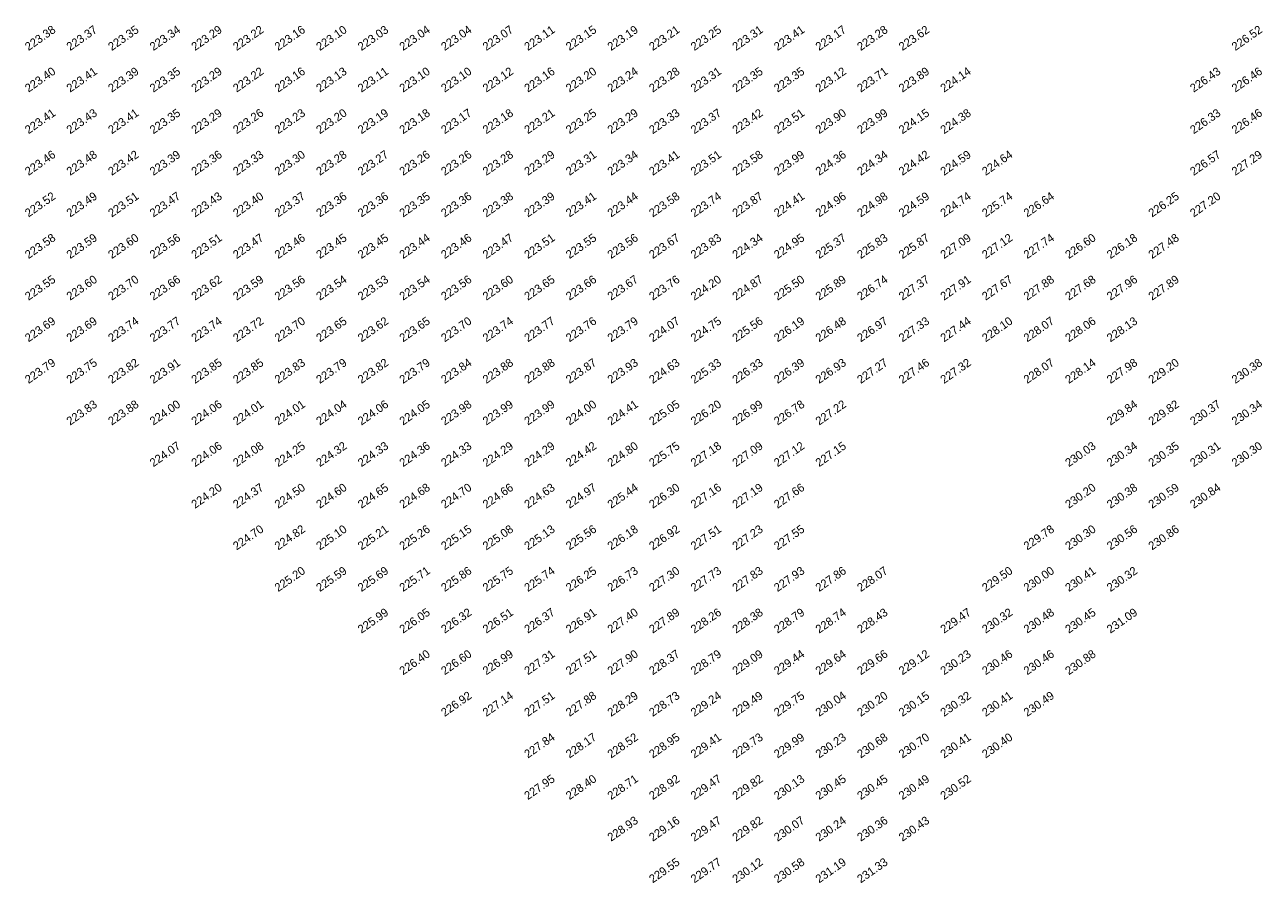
# Model space of a CAD drawing. Extents: x 2322 to 3271, y 4823 to 5326.
# Tile 4 of 10: x 2797 to 2946, y 4823 to 4926. Entities that reach past the tile are written whole.
import ezdxf

# ---------------------------------------------------------------- set-up
doc = ezdxf.new("R2010")
doc.units = 0
doc.header["$MEASUREMENT"] = 0
doc.layers.add('SPOT LEVEL', color=8, linetype='Continuous')

msp = doc.modelspace()

# ---------------------------------------------------------------- texts
at = {"layer": 'SPOT LEVEL'}
for s, p in [('223.38', (2797.59, 4923.22, 446.8)), ('223.37', (2802.59, 4923.22, 446.78)), ('223.35', (2807.59, 4923.22, 446.76)), ('223.34', (2812.59, 4923.22, 446.75)), ('223.29', (2817.59, 4923.22, 446.7)), ('223.22', (2822.59, 4923.22, 446.64)), ('223.16', (2827.59, 4923.22, 446.58)), ('223.10', (2832.59, 4923.22, 446.51)), ('223.03', (2837.59, 4923.22, 446.45)), ('223.04', (2842.59, 4923.22, 446.45)), ('223.04', (2847.59, 4923.22, 446.46)), ('223.07', (2852.59, 4923.22, 446.49)), ('223.11', (2857.59, 4923.22, 446.53)), ('223.15', (2862.59, 4923.22, 446.57)), ('223.19', (2867.59, 4923.22, 446.6)), ('223.21', (2872.59, 4923.22, 446.63)), ('223.25', (2877.59, 4923.22, 446.67)), ('223.31', (2882.59, 4923.22, 446.73)), ('223.41', (2887.59, 4923.22, 446.83)), ('223.17', (2892.59, 4923.22, 446.58)), ('223.28', (2897.59, 4923.22, 446.69)), ('223.62', (2902.59, 4923.22, 447.03)), ('226.52', (2942.59, 4923.22, 449.94)), ('223.40', (2797.59, 4918.22, 446.82)), ('223.41', (2802.59, 4918.22, 446.82)), ('223.39', (2807.59, 4918.22, 446.81)), ('223.35', (2812.59, 4918.22, 446.77)), ('223.29', (2817.59, 4918.22, 446.7)), ('223.22', (2822.59, 4918.22, 446.64)), ('223.16', (2827.59, 4918.22, 446.58)), ('223.13', (2832.59, 4918.22, 446.55)), ('223.11', (2837.59, 4918.22, 446.53)), ('223.10', (2842.59, 4918.22, 446.52)), ('223.10', (2847.59, 4918.22, 446.52)), ('223.12', (2852.59, 4918.22, 446.54)), ('223.16', (2857.59, 4918.22, 446.58)), ('223.20', (2862.59, 4918.22, 446.62)), ('223.24', (2867.59, 4918.22, 446.65)), ('223.28', (2872.59, 4918.22, 446.69)), ('223.31', (2877.59, 4918.22, 446.73)), ('223.35', (2882.59, 4918.22, 446.76)), ('223.35', (2887.59, 4918.22, 446.77)), ('223.12', (2892.59, 4918.22, 446.54)), ('223.71', (2897.59, 4918.22, 447.13)), ('223.89', (2902.59, 4918.22, 447.31)), ('224.14', (2907.59, 4918.22, 447.55)), ('226.43', (2937.59, 4918.22, 449.85)), ('226.46', (2942.59, 4918.22, 449.88)), ('223.41', (2797.59, 4913.22, 446.83)), ('223.43', (2802.59, 4913.22, 446.85)), ('223.41', (2807.59, 4913.22, 446.83)), ('223.35', (2812.59, 4913.22, 446.77)), ('223.29', (2817.59, 4913.22, 446.71)), ('223.26', (2822.59, 4913.22, 446.68)), ('223.23', (2827.59, 4913.22, 446.65)), ('223.20', (2832.59, 4913.22, 446.62)), ('223.19', (2837.59, 4913.22, 446.61)), ('223.18', (2842.59, 4913.22, 446.6)), ('223.17', (2847.59, 4913.22, 446.59)), ('223.18', (2852.59, 4913.22, 446.6)), ('223.21', (2857.59, 4913.22, 446.63)), ('223.25', (2862.59, 4913.22, 446.67)), ('223.29', (2867.59, 4913.22, 446.71)), ('223.33', (2872.59, 4913.22, 446.74)), ('223.37', (2877.59, 4913.22, 446.79)), ('223.42', (2882.59, 4913.22, 446.84)), ('223.51', (2887.59, 4913.22, 446.93)), ('223.90', (2892.59, 4913.22, 447.32)), ('223.99', (2897.59, 4913.22, 447.41)), ('224.15', (2902.59, 4913.22, 447.57)), ('224.38', (2907.59, 4913.22, 447.79)), ('226.33', (2937.59, 4913.22, 449.75)), ('226.46', (2942.59, 4913.22, 449.88)), ('223.46', (2797.59, 4908.22, 446.88)), ('223.48', (2802.59, 4908.22, 446.9)), ('223.42', (2807.59, 4908.22, 446.83)), ('223.39', (2812.59, 4908.22, 446.81)), ('223.36', (2817.59, 4908.22, 446.78)), ('223.33', (2822.59, 4908.22, 446.75)), ('223.30', (2827.59, 4908.22, 446.72)), ('223.28', (2832.59, 4908.22, 446.7)), ('223.27', (2837.59, 4908.22, 446.69)), ('223.26', (2842.59, 4908.22, 446.68)), ('223.26', (2847.59, 4908.22, 446.68)), ('223.28', (2852.59, 4908.22, 446.69)), ('223.29', (2857.59, 4908.22, 446.71)), ('223.31', (2862.59, 4908.22, 446.73)), ('223.34', (2867.59, 4908.22, 446.76)), ('223.41', (2872.59, 4908.22, 446.83)), ('223.51', (2877.59, 4908.22, 446.93)), ('223.58', (2882.59, 4908.22, 447)), ('223.99', (2887.59, 4908.22, 447.4)), ('224.36', (2892.59, 4908.22, 447.77)), ('224.34', (2897.59, 4908.22, 447.75)), ('224.42', (2902.59, 4908.22, 447.84)), ('224.59', (2907.59, 4908.22, 448.01)), ('224.64', (2912.59, 4908.22, 448.05)), ('226.57', (2937.59, 4908.22, 449.99)), ('227.29', (2942.59, 4908.22, 450.7)), ('223.49', (2802.59, 4903.22, 446.91)), ('223.47', (2812.59, 4903.22, 446.89)), ('223.40', (2822.59, 4903.22, 446.82)), ('223.37', (2827.59, 4903.22, 446.79)), ('223.36', (2832.59, 4903.22, 446.78)), ('223.36', (2837.59, 4903.22, 446.77)), ('223.35', (2842.59, 4903.22, 446.77)), ('223.36', (2847.59, 4903.22, 446.78)), ('223.38', (2852.59, 4903.22, 446.79)), ('223.39', (2857.59, 4903.22, 446.81)), ('223.44', (2867.59, 4903.22, 446.85)), ('223.58', (2872.59, 4903.22, 446.99)), ('223.74', (2877.59, 4903.22, 447.16)), ('223.87', (2882.59, 4903.22, 447.29)), ('224.96', (2892.59, 4903.22, 448.37)), ('224.98', (2897.59, 4903.22, 448.4)), ('224.59', (2902.59, 4903.22, 448.01)), ('224.74', (2907.59, 4903.22, 448.15)), ('225.74', (2912.59, 4903.22, 449.16)), ('226.64', (2917.59, 4903.22, 450.05)), ('226.25', (2932.59, 4903.22, 449.66)), ('227.20', (2937.59, 4903.22, 450.62)), ('223.52', (2797.59, 4903.22, 446.94)), ('223.51', (2807.59, 4903.22, 446.92)), ('223.43', (2817.59, 4903.22, 446.85)), ('223.41', (2862.59, 4903.22, 446.83)), ('224.41', (2887.59, 4903.22, 447.83)), ('223.58', (2797.59, 4898.22, 447)), ('223.59', (2802.59, 4898.22, 447.01)), ('223.60', (2807.59, 4898.22, 447.02)), ('223.56', (2812.59, 4898.22, 446.98)), ('223.51', (2817.59, 4898.22, 446.93)), ('223.47', (2822.59, 4898.22, 446.89)), ('223.46', (2827.59, 4898.22, 446.87)), ('223.45', (2832.59, 4898.22, 446.87)), ('223.45', (2837.59, 4898.22, 446.86)), ('223.44', (2842.59, 4898.22, 446.86)), ('223.46', (2847.59, 4898.22, 446.87)), ('223.47', (2852.59, 4898.22, 446.89)), ('223.51', (2857.59, 4898.22, 446.92)), ('223.55', (2862.59, 4898.22, 446.96)), ('223.56', (2867.59, 4898.22, 446.97)), ('223.67', (2872.59, 4898.22, 447.08)), ('223.83', (2877.59, 4898.22, 447.25)), ('224.34', (2882.59, 4898.22, 447.76)), ('224.95', (2887.59, 4898.22, 448.37)), ('225.37', (2892.59, 4898.22, 448.78)), ('225.83', (2897.59, 4898.22, 449.25)), ('225.87', (2902.59, 4898.22, 449.29)), ('227.09', (2907.59, 4898.22, 450.51)), ('227.12', (2912.59, 4898.22, 450.54)), ('227.74', (2917.59, 4898.22, 451.15)), ('226.60', (2922.59, 4898.22, 450.02)), ('226.18', (2927.59, 4898.22, 449.6)), ('227.48', (2932.59, 4898.22, 450.9)), ('223.55', (2797.59, 4893.22, 446.96)), ('223.60', (2802.59, 4893.22, 447.02)), ('223.70', (2807.59, 4893.22, 447.11)), ('223.66', (2812.59, 4893.22, 447.08)), ('223.62', (2817.59, 4893.22, 447.04)), ('223.59', (2822.59, 4893.22, 447)), ('223.56', (2827.59, 4893.22, 446.98)), ('223.54', (2832.59, 4893.22, 446.96)), ('223.53', (2837.59, 4893.22, 446.95)), ('223.54', (2842.59, 4893.22, 446.95)), ('223.56', (2847.59, 4893.22, 446.97)), ('223.60', (2852.59, 4893.22, 447.02)), ('223.65', (2857.59, 4893.22, 447.06)), ('223.66', (2862.59, 4893.22, 447.07)), ('223.67', (2867.59, 4893.22, 447.09)), ('223.76', (2872.59, 4893.22, 447.17)), ('224.20', (2877.59, 4893.22, 447.62)), ('224.87', (2882.59, 4893.22, 448.29)), ('225.50', (2887.59, 4893.22, 448.91)), ('225.89', (2892.59, 4893.22, 449.31)), ('226.74', (2897.59, 4893.22, 450.16)), ('227.37', (2902.59, 4893.22, 450.79)), ('227.91', (2907.59, 4893.22, 451.32)), ('227.67', (2912.59, 4893.22, 451.09)), ('227.88', (2917.59, 4893.22, 451.3)), ('227.68', (2922.59, 4893.22, 451.1)), ('227.96', (2927.59, 4893.22, 451.37)), ('227.89', (2932.59, 4893.22, 451.31)), ('223.69', (2797.59, 4888.22, 447.11)), ('223.69', (2802.59, 4888.22, 447.11)), ('223.74', (2807.59, 4888.22, 447.15)), ('223.77', (2812.59, 4888.22, 447.19)), ('223.74', (2817.59, 4888.22, 447.15)), ('223.72', (2822.59, 4888.22, 447.14)), ('223.70', (2827.59, 4888.22, 447.12)), ('223.65', (2832.59, 4888.22, 447.07)), ('223.62', (2837.59, 4888.22, 447.04)), ('223.65', (2842.59, 4888.22, 447.07)), ('223.70', (2847.59, 4888.22, 447.11)), ('223.74', (2852.59, 4888.22, 447.16)), ('223.77', (2857.59, 4888.22, 447.18)), ('223.76', (2862.59, 4888.22, 447.18)), ('223.79', (2867.59, 4888.22, 447.21)), ('224.07', (2872.59, 4888.22, 447.49)), ('224.75', (2877.59, 4888.22, 448.17)), ('225.56', (2882.59, 4888.22, 448.97)), ('226.19', (2887.59, 4888.22, 449.61)), ('226.48', (2892.59, 4888.22, 449.9)), ('226.97', (2897.59, 4888.22, 450.39)), ('227.33', (2902.59, 4888.22, 450.74)), ('227.44', (2907.59, 4888.22, 450.85)), ('228.10', (2912.59, 4888.22, 451.51)), ('228.07', (2917.59, 4888.22, 451.49)), ('228.06', (2922.59, 4888.22, 451.47)), ('228.13', (2927.59, 4888.22, 451.55)), ('223.79', (2797.59, 4883.22, 447.2)), ('223.75', (2802.59, 4883.22, 447.17)), ('223.82', (2807.59, 4883.22, 447.24)), ('223.91', (2812.59, 4883.22, 447.33)), ('223.85', (2817.59, 4883.22, 447.26)), ('223.85', (2822.59, 4883.22, 447.27)), ('223.83', (2827.59, 4883.22, 447.25)), ('223.79', (2832.59, 4883.22, 447.21)), ('223.82', (2837.59, 4883.22, 447.23)), ('223.79', (2842.59, 4883.22, 447.21)), ('223.84', (2847.59, 4883.22, 447.25)), ('223.88', (2852.59, 4883.22, 447.3)), ('223.88', (2857.59, 4883.22, 447.29)), ('223.87', (2862.59, 4883.22, 447.29)), ('223.93', (2867.59, 4883.22, 447.35)), ('224.63', (2872.59, 4883.22, 448.04)), ('225.33', (2877.59, 4883.22, 448.75)), ('226.33', (2882.59, 4883.22, 449.75)), ('226.39', (2887.59, 4883.22, 449.81)), ('226.93', (2892.59, 4883.22, 450.35)), ('227.27', (2897.59, 4883.22, 450.69)), ('227.46', (2902.59, 4883.22, 450.87)), ('227.32', (2907.59, 4883.22, 450.74)), ('228.07', (2917.59, 4883.22, 451.49)), ('228.14', (2922.59, 4883.22, 451.55)), ('227.98', (2927.59, 4883.22, 451.39)), ('229.20', (2932.59, 4883.22, 452.62)), ('230.38', (2942.59, 4883.22, 453.8)), ('223.83', (2802.59, 4878.22, 447.25)), ('223.88', (2807.59, 4878.22, 447.3)), ('224.00', (2812.59, 4878.22, 447.42)), ('224.06', (2817.59, 4878.22, 447.48)), ('224.01', (2822.59, 4878.22, 447.43)), ('224.01', (2827.59, 4878.22, 447.43)), ('224.04', (2832.59, 4878.22, 447.45)), ('224.06', (2837.59, 4878.22, 447.47)), ('224.05', (2842.59, 4878.22, 447.46)), ('223.98', (2847.59, 4878.22, 447.4)), ('223.99', (2852.59, 4878.22, 447.4)), ('223.99', (2857.59, 4878.22, 447.4)), ('224.00', (2862.59, 4878.22, 447.42)), ('224.41', (2867.59, 4878.22, 447.83)), ('225.05', (2872.59, 4878.22, 448.46)), ('226.20', (2877.59, 4878.22, 449.62)), ('226.99', (2882.59, 4878.22, 450.41)), ('226.78', (2887.59, 4878.22, 450.2)), ('227.22', (2892.59, 4878.22, 450.64)), ('229.84', (2927.59, 4878.22, 453.26)), ('229.82', (2932.59, 4878.22, 453.24)), ('230.37', (2937.59, 4878.22, 453.79)), ('230.34', (2942.59, 4878.22, 453.75)), ('224.07', (2812.59, 4873.22, 447.48)), ('224.06', (2817.59, 4873.22, 447.47)), ('224.08', (2822.59, 4873.22, 447.5)), ('224.25', (2827.59, 4873.22, 447.66)), ('224.32', (2832.59, 4873.22, 447.73)), ('224.33', (2837.59, 4873.22, 447.75)), ('224.36', (2842.59, 4873.22, 447.78)), ('224.33', (2847.59, 4873.22, 447.75)), ('224.29', (2852.59, 4873.22, 447.71)), ('224.29', (2857.59, 4873.22, 447.71)), ('224.42', (2862.59, 4873.22, 447.83)), ('224.80', (2867.59, 4873.22, 448.22)), ('225.75', (2872.59, 4873.22, 449.16)), ('227.18', (2877.59, 4873.22, 450.59)), ('227.09', (2882.59, 4873.22, 450.51)), ('227.12', (2887.59, 4873.22, 450.53)), ('227.15', (2892.59, 4873.22, 450.56)), ('230.03', (2922.59, 4873.22, 453.45)), ('230.34', (2927.59, 4873.22, 453.75)), ('230.35', (2932.59, 4873.22, 453.77)), ('230.31', (2937.59, 4873.22, 453.73)), ('230.30', (2942.59, 4873.22, 453.72)), ('224.20', (2817.59, 4868.22, 447.62)), ('224.37', (2822.59, 4868.22, 447.79)), ('224.50', (2827.59, 4868.22, 447.92)), ('224.60', (2832.59, 4868.22, 448.01)), ('224.65', (2837.59, 4868.22, 448.06)), ('224.68', (2842.59, 4868.22, 448.1)), ('224.70', (2847.59, 4868.22, 448.12)), ('224.66', (2852.59, 4868.22, 448.08)), ('224.63', (2857.59, 4868.22, 448.05)), ('224.97', (2862.59, 4868.22, 448.39)), ('225.44', (2867.59, 4868.22, 448.85)), ('226.30', (2872.59, 4868.22, 449.71)), ('227.16', (2877.59, 4868.22, 450.58)), ('227.19', (2882.59, 4868.22, 450.61)), ('227.66', (2887.59, 4868.22, 451.08)), ('230.20', (2922.59, 4868.22, 453.62)), ('230.38', (2927.59, 4868.22, 453.8)), ('230.59', (2932.59, 4868.22, 454.01)), ('230.84', (2937.59, 4868.22, 454.26)), ('224.70', (2822.59, 4863.22, 448.12)), ('224.82', (2827.59, 4863.22, 448.24)), ('225.10', (2832.59, 4863.22, 448.52)), ('225.21', (2837.59, 4863.22, 448.63)), ('225.26', (2842.59, 4863.22, 448.68)), ('225.15', (2847.59, 4863.22, 448.57)), ('225.08', (2852.59, 4863.22, 448.5)), ('225.13', (2857.59, 4863.22, 448.55)), ('225.56', (2862.59, 4863.22, 448.98)), ('226.18', (2867.59, 4863.22, 449.6)), ('226.92', (2872.59, 4863.22, 450.34)), ('227.51', (2877.59, 4863.22, 450.93)), ('227.23', (2882.59, 4863.22, 450.65)), ('227.55', (2887.59, 4863.22, 450.97)), ('229.78', (2917.59, 4863.22, 453.2)), ('230.30', (2922.59, 4863.22, 453.72)), ('230.56', (2927.59, 4863.22, 453.98)), ('230.86', (2932.59, 4863.22, 454.28)), ('225.20', (2827.59, 4858.22, 448.62)), ('225.59', (2832.59, 4858.22, 449)), ('225.69', (2837.59, 4858.22, 449.11)), ('225.71', (2842.59, 4858.22, 449.13)), ('225.86', (2847.59, 4858.22, 449.28)), ('225.75', (2852.59, 4858.22, 449.17)), ('225.74', (2857.59, 4858.22, 449.16)), ('226.25', (2862.59, 4858.22, 449.66)), ('226.73', (2867.59, 4858.22, 450.15)), ('227.30', (2872.59, 4858.22, 450.72)), ('227.73', (2877.59, 4858.22, 451.15)), ('227.83', (2882.59, 4858.22, 451.25)), ('227.93', (2887.59, 4858.22, 451.35)), ('227.86', (2892.59, 4858.22, 451.27)), ('228.07', (2897.59, 4858.22, 451.48)), ('229.50', (2912.59, 4858.22, 452.92)), ('230.00', (2917.59, 4858.22, 453.41)), ('230.41', (2922.59, 4858.22, 453.82)), ('230.32', (2927.59, 4858.22, 453.74)), ('225.99', (2837.59, 4853.22, 449.4)), ('226.05', (2842.59, 4853.22, 449.47)), ('226.32', (2847.59, 4853.22, 449.74)), ('226.51', (2852.59, 4853.22, 449.93)), ('226.37', (2857.59, 4853.22, 449.78)), ('226.91', (2862.59, 4853.22, 450.32)), ('227.40', (2867.59, 4853.22, 450.82)), ('227.89', (2872.59, 4853.22, 451.31)), ('228.26', (2877.59, 4853.22, 451.68)), ('228.38', (2882.59, 4853.22, 451.8)), ('228.79', (2887.59, 4853.22, 452.2)), ('228.74', (2892.59, 4853.22, 452.15)), ('228.43', (2897.59, 4853.22, 451.85)), ('229.47', (2907.59, 4853.22, 452.88)), ('230.32', (2912.59, 4853.22, 453.74)), ('230.48', (2917.59, 4853.22, 453.9)), ('230.45', (2922.59, 4853.22, 453.86)), ('231.09', (2927.59, 4853.22, 454.5)), ('226.40', (2842.59, 4848.22, 449.82)), ('226.60', (2847.59, 4848.22, 450.02)), ('226.99', (2852.59, 4848.22, 450.41)), ('227.31', (2857.59, 4848.22, 450.73)), ('227.51', (2862.59, 4848.22, 450.93)), ('227.90', (2867.59, 4848.22, 451.32)), ('228.37', (2872.59, 4848.22, 451.79)), ('228.79', (2877.59, 4848.22, 452.21)), ('229.09', (2882.59, 4848.22, 452.51)), ('229.44', (2887.59, 4848.22, 452.86)), ('229.64', (2892.59, 4848.22, 453.06)), ('229.66', (2897.59, 4848.22, 453.08)), ('229.12', (2902.59, 4848.22, 452.53)), ('230.23', (2907.59, 4848.22, 453.64)), ('230.46', (2912.59, 4848.22, 453.88)), ('230.46', (2917.59, 4848.22, 453.87)), ('230.88', (2922.59, 4848.22, 454.3)), ('226.92', (2847.59, 4843.22, 450.33)), ('227.14', (2852.59, 4843.22, 450.56)), ('227.51', (2857.59, 4843.22, 450.92)), ('227.88', (2862.59, 4843.22, 451.3)), ('228.29', (2867.59, 4843.22, 451.71)), ('228.73', (2872.59, 4843.22, 452.15)), ('229.24', (2877.59, 4843.22, 452.65)), ('229.49', (2882.59, 4843.22, 452.91)), ('229.75', (2887.59, 4843.22, 453.16)), ('230.04', (2892.59, 4843.22, 453.45)), ('230.20', (2897.59, 4843.22, 453.61)), ('230.15', (2902.59, 4843.22, 453.56)), ('230.32', (2907.59, 4843.22, 453.74)), ('230.41', (2912.59, 4843.22, 453.82)), ('230.49', (2917.59, 4843.22, 453.9)), ('227.84', (2857.59, 4838.22, 451.26)), ('228.17', (2862.59, 4838.22, 451.59)), ('228.52', (2867.59, 4838.22, 451.93)), ('228.95', (2872.59, 4838.22, 452.36)), ('229.41', (2877.59, 4838.22, 452.83)), ('229.73', (2882.59, 4838.22, 453.14)), ('229.99', (2887.59, 4838.22, 453.41)), ('230.23', (2892.59, 4838.22, 453.65)), ('230.68', (2897.59, 4838.22, 454.1)), ('230.70', (2902.59, 4838.22, 454.12)), ('230.41', (2907.59, 4838.22, 453.82)), ('230.40', (2912.59, 4838.22, 453.82)), ('229.47', (2877.59, 4833.22, 452.89)), ('227.95', (2857.59, 4833.22, 451.37)), ('228.40', (2862.59, 4833.22, 451.82)), ('228.71', (2867.59, 4833.22, 452.13)), ('228.92', (2872.59, 4833.22, 452.33)), ('229.82', (2882.59, 4833.22, 453.24)), ('230.13', (2887.59, 4833.22, 453.55)), ('230.45', (2892.59, 4833.22, 453.87)), ('230.45', (2897.59, 4833.22, 453.87)), ('230.49', (2902.59, 4833.22, 453.91)), ('230.52', (2907.59, 4833.22, 453.94)), ('228.93', (2867.59, 4828.22, 452.35)), ('229.16', (2872.59, 4828.22, 452.57)), ('229.47', (2877.59, 4828.22, 452.89)), ('229.82', (2882.59, 4828.22, 453.24)), ('230.07', (2887.59, 4828.22, 453.49)), ('230.24', (2892.59, 4828.22, 453.65)), ('230.36', (2897.59, 4828.22, 453.78)), ('230.43', (2902.59, 4828.22, 453.85)), ('229.55', (2872.59, 4823.22, 452.97)), ('229.77', (2877.59, 4823.22, 453.18)), ('230.12', (2882.59, 4823.22, 453.53)), ('230.58', (2887.59, 4823.22, 454)), ('231.19', (2892.59, 4823.22, 454.61)), ('231.33', (2897.59, 4823.22, 454.74))]:
    msp.add_text(s, height=1, rotation=35, dxfattribs=at).set_placement(p)

doc.saveas('drawing.dxf')
